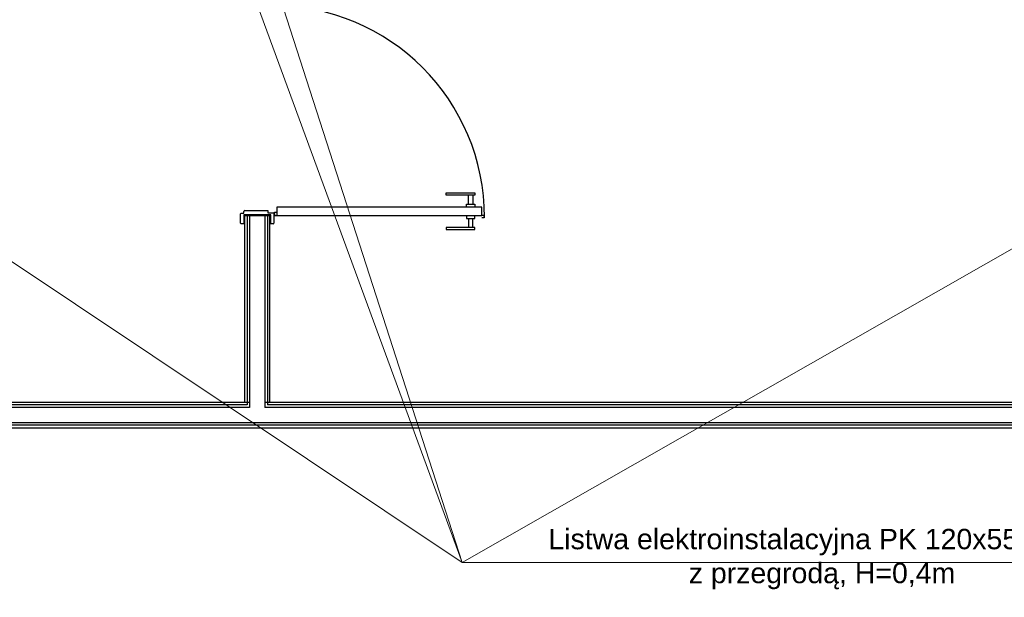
# Model space of a CAD drawing. Header units: millimetres. Extents: x 45983 to 94428, y -13359 to 18562.
# Tile 47 of 57: x 85536 to 90370, y 9657 to 12493. Entities that reach past the tile are written whole.
import ezdxf

# ---------------------------------------------------------------- set-up
doc = ezdxf.new("R2010")
doc.units = ezdxf.units.MM
doc.layers.add('Kanał', color=30, linetype='Continuous', lineweight=30)
doc.styles.get("Standard").update_dxf_attribs({"font": 'ARIAL.TTF'})

msp = doc.modelspace()

# ---------------------------------------------------------------- hatches: boundary and pattern name
h = msp.add_hatch()
h.set_pattern_fill('FP_64', color=256, angle=90, style=0, pattern_type=2)
h.set_pattern_definition([(108.435, (-2044.27, -13545.76), (-381.00075, 761.99916), [144.579, -1060.248]), (139.399, (-2089.993, -13408.6), (-2286.009511, 1904.988332), [70.253, -3442.394]), (136.848, (-1762.333, -13362.878), (-5715.0361357, 5333.9611315), [167.12, -8188.863]), (109.983, (-1884.253, -13248.578), (-1142.994419, 3048.002439), [89.19, -4370.301]), (90, (-1914.73, -13545.76), (-381, 381), [76.2, -304.8]), (118.443, (-1914.733, -13469.558), (2667.0058317, -4952.9965568), [207.986, -10191.291]), (84.289, (-2013.793, -13286.68), (-381.024388, -3428.996846), [76.58, -3752.423]), (129.806, (-2006.173, -13210.48), (1524.01458, -1904.988895), [59.514, -2916.191])])
h.paths.add_polyline_path([(86765, 10915.2), (86769, 10915.2), (86769, 10877.2), (86765, 10877.2), (86765, 10872.2), (86781, 10872.2), (86784, 10875.2), (86784, 10922.2), (86781, 10925.2), (86765, 10925.2)], flags=0)
h.paths.add_polyline_path([(86640, 10872.2), (86640, 10877.2), (86636, 10877.2), (86636, 10915.2), (86640, 10915.2), (86640, 10936.8), (86637.5, 10935.8), (86636, 10932.2), (86636, 10923.2), (86624, 10923.2), (86621, 10920.2), (86621, 10875.2), (86624, 10872.2)], flags=0)
h.paths.add_polyline_path([(86765, 11955.2), (86769, 11955.2), (86769, 11993.2), (86765, 11993.2), (86765, 11998.2), (86781, 11998.2), (86784, 11995.2), (86784, 11948.2), (86781, 11945.2), (86765, 11945.2)], flags=0)

# ---------------------------------------------------------------- linework, layer by layer
for p, q in [((87630, 11642), (87770, 11642)), ((87630, 11632), (87630, 11642)), ((87770, 11632), (87630, 11632)), ((87740, 11587), (87740, 11632)), ((87760, 11632), (87760, 11587)), ((87770, 11642), (87770, 11632)), ((86641, 11556.2), (86755, 11556.2)), ((86755, 11556.2), (86755, 11544.2)), ((86799.2, 11572), (86799.2, 11532.1)), ((87805, 11572), (86799.2, 11572)), ((87730, 11587), (87770, 11587)), ((87730, 11572), (87730, 11587)), ((87770, 11587), (87770, 11572)), ((87805, 11532.1), (87805, 11572)), ((86621, 11494.2), (86621, 11539.2)), ((86624, 11542.2), (86636, 11542.2)), ((86636, 11542.2), (86636, 11551.2)), ((86636, 11534.2), (86636, 11496.2)), ((86769, 11534.2), (86636, 11534.2)), ((86640, 11529.2), (86640, 10614.2)), ((86765, 11529.2), (86640, 11529.2)), ((86652.5, 11529.2), (86652.5, 10601.7)), ((86665, 11529.2), (86665, 10589.2)), ((86740, 11529.2), (86740, 10589.2)), ((86752.5, 11529.2), (86752.5, 10601.7)), ((86755, 11544.2), (86781, 11544.2)), ((86765, 10614.2), (86765, 11529.2)), ((86769, 11496.2), (86769, 11534.2)), ((86784, 11541.2), (86784, 11494.2)), ((86786.2, 11544.6), (86788.2, 11532.1)), ((86799.2, 11546.1), (86787.7, 11546.1)), ((86788.2, 11532.1), (86799.2, 11532.1)), ((86799.2, 11532.1), (87805, 11532.1)), ((87730, 11532.1), (87730, 11517.1)), ((87730, 11517.1), (87770, 11517.1)), ((87740, 11517.1), (87740, 11472.1)), ((87760, 11472.1), (87760, 11517.1)), ((87770, 11517.1), (87770, 11532.1)), ((87816, 11532.1), (87805, 11532.1)), ((87805, 11521.7), (87816.5, 11521.7)), ((87818, 11520.2), (87816, 11532.1)), ((86640, 11491.2), (86624, 11491.2)), ((86636, 11496.2), (86640, 11496.2)), ((86765, 11496.2), (86769, 11496.2)), ((86781, 11491.2), (86765, 11491.2)), ((87630, 11472.1), (87630, 11462.1)), ((87770, 11472.1), (87630, 11472.1)), ((87630, 11462.1), (87770, 11462.1)), ((87770, 11462.1), (87770, 11472.1)), ((86665, 10614.2), (85090, 10614.2)), ((86652.5, 10601.7), (85090, 10601.7)), ((86665, 10589.2), (85090, 10589.2)), ((87380, 10614.2), (86740, 10614.2)), ((87380, 10589.2), (86740, 10589.2)), ((87380, 10601.7), (86752.5, 10601.7)), ((88895.8, 10614.2), (87380, 10614.2)), ((88895.8, 10601.7), (87380, 10601.7)), ((88883.3, 10589.2), (87380, 10589.2)), ((91515, 10589.2), (88883.3, 10589.2)), ((91502.5, 10614.2), (88895.8, 10614.2)), ((91502.5, 10601.7), (88895.8, 10601.7)), ((87380, 10514.2), (85090, 10514.2)), ((87380, 10501.7), (85090, 10501.7)), ((85090, 10489.2), (87380, 10489.2)), ((92062.4, 10514.2), (87380, 10514.2)), ((92062.4, 10501.7), (87380, 10501.7)), ((87380, 10489.2), (92062.4, 10489.2))]:
    msp.add_line(p, q)
for centre, radius, start, end in [((86778.3, 11522.2), 1040, 0, 90), ((86641, 11551.2), 5, 90, 180), ((86624, 11539.2), 3, 90, 180), ((86781, 11541.2), 3, 0, 90), ((86787.7, 11544.6), 1.46, 90, 180), ((87816.5, 11520.2), 1.46, 0, 90), ((86624, 11494.2), 3, 180, 270), ((86781, 11494.2), 3, 270, 0)]:
    msp.add_arc(centre, radius, start, end)
at = {"layer": 'Kanał', "lineweight": 0}
for p, q in [((87708.4, 9828.3), (86590, 12871.4)), ((87708.4, 9828.3), (83450, 12671.4)), ((87708.4, 9828.3), (86791.2, 12671.4)), ((87708.4, 9828.3), (91465, 11971.4)), ((91001.3, 9828.3), (87708.4, 9828.3))]:
    msp.add_line(p, q, dxfattribs=at)

# ---------------------------------------------------------------- texts
at = {"layer": 'Kanał', "insert": (89475, 9791.3), "char_height": 40, "width": 6183.595, "attachment_point": 5}
msp.add_mtext('{\\H2.5x;Listwa elektroinstalacyjna PK 120x55 D HD\\Pz przegrodą, H=0,4m\\P} ', dxfattribs=at)

doc.saveas('drawing.dxf')
